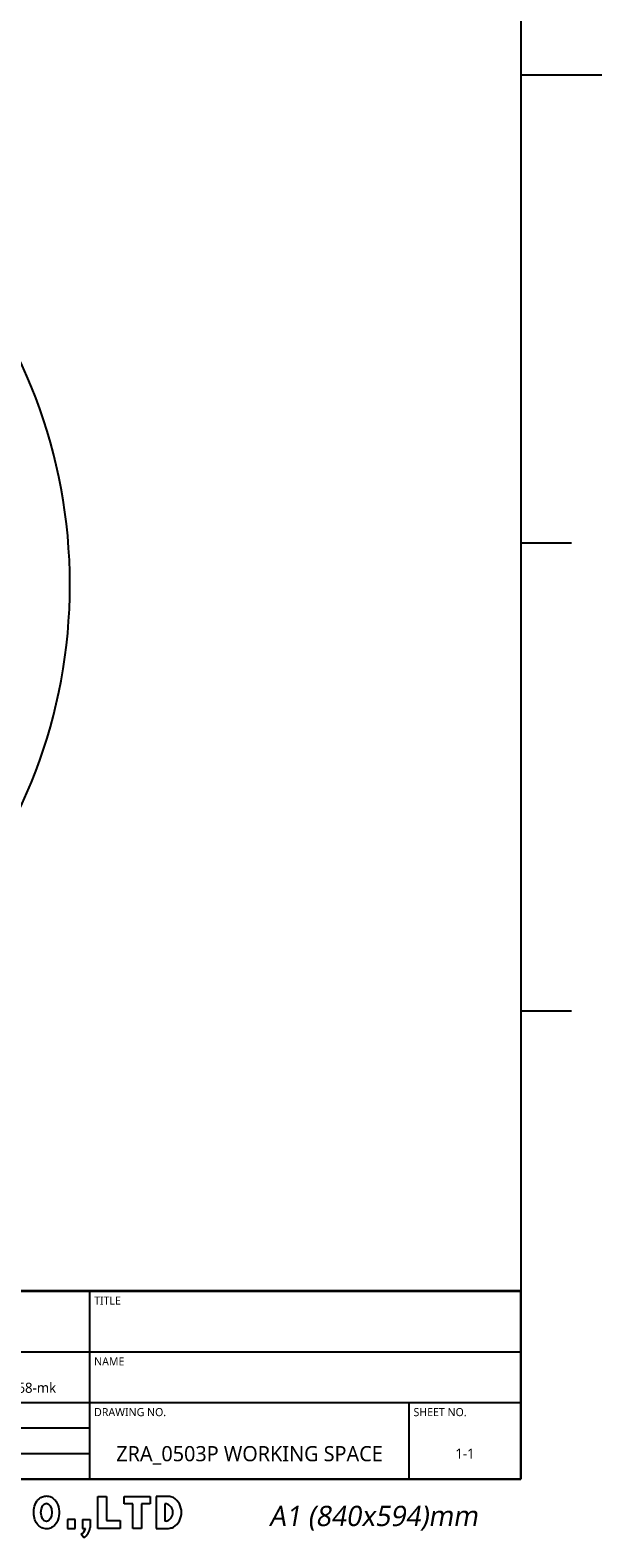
# Model space of a CAD drawing. Header units: millimetres. Extents: x 28 to 5852, y 59 to 4130.
# Tile 29 of 30: x 5063 to 5852, y 59 to 2141. Entities that reach past the tile are written whole.
import ezdxf

# ---------------------------------------------------------------- set-up
doc = ezdxf.new("R2010")
doc.units = ezdxf.units.MM
doc.styles.add('TEXTSTYLE_2', font='malgun.ttf')
doc.styles.add('TEXTSTYLE_6', font='malgun.ttf')

# ---------------------------------------------------------------- blocks, each defined once
blk = doc.blocks.new('TABLE_BL0', base_point=(732.5, 38.56))
at = {"color": 134}
for p, q in [((820, 57.13), (645, 57.13)), ((645, 20), (645, 57.13)), ((820, 57), (645, 57)), ((690, 45), (690, 57)), ((735, 20), (735, 57)), ((820, 20), (820, 57.13)), ((820, 45), (645, 45)), ((663, 35), (663, 45)), ((678, 30), (678, 45)), ((700, 35), (700, 45)), ((820, 35), (645, 35)), ((798, 20), (798, 35)), ((735, 30), (645, 30)), ((660, 20), (660, 30)), ((674, 20), (674, 30)), ((690, 20), (690, 30)), ((705, 20), (705, 30)), ((719, 20), (719, 30)), ((735, 25), (645, 25)), ((820, 20), (645, 20))]:
    blk.add_line(p, q, dxfattribs=at)
at = {"color": 134, "line_spacing_factor": 0.9, "style": 'TEXTSTYLE_6'}
for s, insert, char_height, width, attachment_point in [('REF.DRAWING', (645.85, 56), 1.6, 14.4948, 1), ('PROJECT NO.', (690.85, 56), 1.6, 13.5763, 1), ('TITLE', (735.85, 56), 1.6, 5.1852, 1), ('PROJECTION', (654, 43.8), 1.6, 12.9067, 2), ('UNIT', (663.85, 44), 1.6, 5.043, 1), ('SCALE', (678.85, 44), 1.6, 6.2993, 1), ('TOLERANCE', (700.85, 44), 1.6, 12.2015, 1), ('NAME', (735.85, 44), 1.6, 6.3526, 1), ('KS B ISO 2768-mk ', (717.5, 39), 2, 24.2148, 2), ('mm', (670.5, 39), 2, 4.8889, 2), ('-', (689, 39), 2, 4.163, 2), ('SECTION', (661.5, 33.3), 1.6, 8.9719, 2), ('ROBOT DEVELOPMENT TEAM', (706.5, 33.3), 1.6, 30.1096, 2), ('DRAWING NO.', (735.85, 34), 1.6, 15.0815, 1), ('SHEET NO.', (798.85, 34), 1.6, 10.9926, 1), ('APPROVED', (645.85, 28.3), 1.6, 11.2296, 1), ('CADCHK', (690.85, 28.3), 1.6, 8.8, 1), ('ZRA_0503P WORKING SPACE', (766.5, 26.5), 3, 60.2721, 2), ('1-1', (809, 26), 2, 4.2074, 2), ('DESIGNED', (645.85, 23.3), 1.6, 10.5541, 1), ('CHECKED', (690.85, 23.3), 1.6, 9.6356, 1)]:
    blk.add_mtext(s, dxfattribs=dict(at, insert=insert, char_height=char_height, width=width, attachment_point=attachment_point))

msp = doc.modelspace()

# ---------------------------------------------------------------- linework, layer by layer
at = {"color": 7}
for p, q in [((5740, 4018), (5740, 140)), ((5740, 2079), (5852, 2079)), ((70, 140), (5740, 140))]:
    msp.add_line(p, q, dxfattribs=at)
at = {"color": 134}
for p, q in [((5740, 1432.667), (5810, 1432.667)), ((5740, 786.333), (5810, 786.333)), ((5156.092, 115.892), (5168.044, 115.892)), ((5156.092, 71.915), (5156.092, 115.892)), ((5168.044, 115.892), (5168.044, 82.641)), ((5192.561, 115.892), (5228.264, 115.892)), ((5192.561, 105.779), (5192.561, 115.892)), ((5204.513, 105.779), (5192.561, 105.779)), ((5204.513, 71.915), (5204.513, 105.779)), ((5228.264, 105.779), (5216.312, 105.779)), ((5216.312, 105.779), (5216.312, 71.915)), ((5228.264, 115.892), (5228.264, 105.779)), ((5253.547, 115.892), (5236.538, 115.892)), ((5236.538, 115.892), (5236.538, 71.915)), ((5251.095, 105.779), (5248.49, 105.779)), ((5248.49, 105.779), (5248.49, 82.028)), ((5124.68, 84.173), (5113.954, 84.173)), ((5113.954, 84.173), (5113.954, 71.915)), ((5124.68, 71.915), (5124.68, 84.173)), ((5134.793, 84.173), (5145.366, 84.173)), ((5134.793, 84.173), (5134.793, 71.915)), ((5145.366, 84.173), (5145.366, 73.197)), ((5113.954, 71.915), (5124.68, 71.915)), ((5136.632, 58.794), (5133.127, 63.689)), ((5134.793, 71.915), (5138.989, 71.915)), ((5187.045, 71.915), (5156.092, 71.915)), ((5168.044, 82.641), (5187.045, 82.641)), ((5187.045, 82.641), (5187.045, 71.915)), ((5216.312, 71.915), (5204.513, 71.915)), ((5236.538, 71.915), (5253.547, 71.915)), ((5251.095, 82.028), (5248.49, 82.028))]:
    msp.add_line(p, q, dxfattribs=at)
at = {"ltscale": 1000}
msp.add_arc((4392.5, 1374.993), 725, 277.928142, 82.071858, dxfattribs=at)
at = {"color": 134}
for centre, radius, start, end in [((5247.294, 93.903), 12.469, 287.750088, 72.249912), ((5252.321, 93.407), 22.518, 68.742979, 86.879292), ((5247.294, 93.903), 24.369, 302.772997, 57.227003), ((5124.873, 75.774), 14.634, 304.332061, 344.709853), ((5124.873, 75.774), 20.654, 304.701981, 352.8342), ((5252.321, 94.399), 22.518, 273.120708, 291.257021)]:
    msp.add_arc(centre, radius, start, end, dxfattribs=at)
msp.add_ellipse((5085.037, 93.883), major_axis=(0, 12.621), ratio=0.59491, dxfattribs=at)
msp.add_open_spline([(5085.037, 116.584), (5083.136, 116.584), (5081.247, 116.195), (5077.883, 114.852), (5076.406, 113.913), (5073.895, 111.789), (5072.851, 110.603), (5069.974, 106.533), (5068.78, 103.411), (5067.42, 96.976), (5067.275, 93.649), (5067.982, 87.419), (5068.736, 84.507), (5071.108, 79.464), (5072.568, 77.261), (5076.167, 73.964), (5078.06, 72.736), (5082.491, 71.22), (5085.021, 70.985), (5089.771, 71.763), (5091.942, 72.738), (5095.488, 75.225), (5096.896, 76.722), (5099.166, 79.892), (5100.036, 81.577), (5102.218, 87.18), (5102.791, 91.328), (5102.382, 99.547), (5101.416, 103.613), (5098.306, 109.264), (5096.92, 111.126), (5093.206, 114.337), (5090.818, 115.68), (5087.088, 116.473), (5086.062, 116.584), (5085.037, 116.584)], degree=3, knots=[0, 0, 0, 0, 0.23316308, 0.23316308, 0.46632615, 0.46632615, 0.69948923, 0.69948923, 1.22935722, 1.22935722, 1.75922522, 1.75922522, 2.23986265, 2.23986265, 2.642737, 2.642737, 2.94077007, 2.94077007, 3.23880313, 3.23880313, 3.53683619, 3.53683619, 3.83486926, 3.83486926, 4.13290232, 4.13290232, 4.79593769, 4.79593769, 5.45897306, 5.45897306, 5.80815784, 5.80815784, 6.15734262, 6.15734262, 6.28318531, 6.28318531, 6.28318531, 6.28318531], dxfattribs=at)

# ---------------------------------------------------------------- block references
at = {"xscale": 7, "yscale": 7, "zscale": 7}
msp.add_blockref('TABLE_BL0', (5127.5, 269.938), dxfattribs=at)

# ---------------------------------------------------------------- texts
at = {"color": 134, "insert": (5536.382, 103.059), "char_height": 28, "width": 449.55556, "attachment_point": 2, "line_spacing_factor": 0.9, "style": 'TEXTSTYLE_2'}
msp.add_mtext('\\Q10.0;A1 (840x594)mm', dxfattribs=at)

doc.saveas('drawing.dxf')
